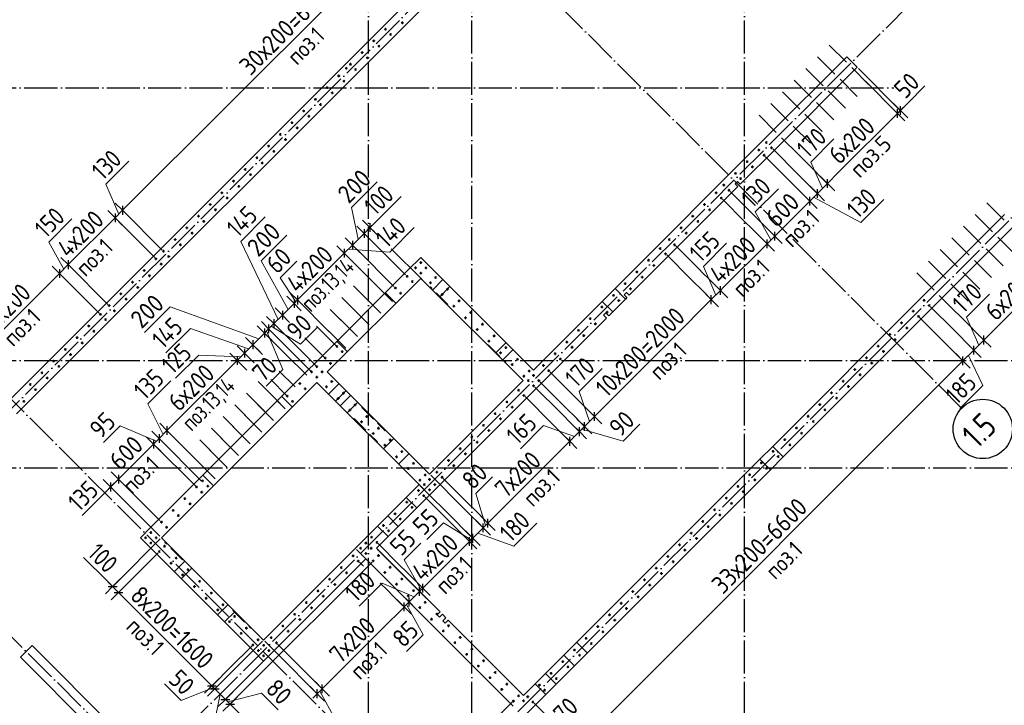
# Model space of a CAD drawing. Header units: millimetres. Extents: x -49773 to 2322955, y -3321 to 58485.
# Tile 77 of 256: x 385275 to 397193, y 20038 to 28336. Entities that reach past the tile are written whole.
import ezdxf

# ---------------------------------------------------------------- set-up
doc = ezdxf.new("R2010")
doc.units = ezdxf.units.MM
for name, pattern in [('______11', [500, 400, -50, 0, -50]), ('______2', [270, 200, -70]), ('______5', [1100, 800, -100, 100, -100])]:
    doc.linetypes.add(name, pattern=pattern)
for name, color, linetype, lineweight in [('Standard', 7, 'Continuous', 25), ('Арм.стержн. вертикальными 1', 22, 'Continuous', 35), ('Размерная линия_ общее', 7, 'Continuous', 13), ('Стена_ общее', 7, 'Continuous', 35), ('Стена_ Сборный элемент', 7, 'Continuous', 35)]:
    doc.layers.add(name, color=color, linetype=linetype, lineweight=lineweight)
doc.layers.add('Осевая линия_ общее', color=7, linetype='______5', lineweight=13, true_color=0xa0a0a0)
doc.styles.add('ISOCPEUR', font='txt')

msp = doc.modelspace()

# ---------------------------------------------------------------- linework, layer by layer
at = {"color": 7, "linetype": 'Continuous', "lineweight": 25, "transparency": 33554687}
for p, q in [((385282.5, 20619.3), (385423.9, 20760.7)), ((385423.9, 20760.7), (386449.2, 19735.4)), ((386307.8, 19594), (385282.5, 20619.3))]:
    msp.add_line(p, q, dxfattribs=at)
at = {"layer": 'Арм.стержн. вертикальными 1', "color": 4, "linetype": 'Continuous', "lineweight": 25, "transparency": 33554687}
for p, q in [((395282.1, 27819.5), (395073.5, 28028.1)), ((395140.7, 27678.1), (394932.1, 27886.7)), ((394999.3, 27536.7), (394790.7, 27745.3)), ((395345.8, 27755.9), (395554.4, 27547.3)), ((394857.9, 27395.2), (394649.3, 27603.8)), ((395204.4, 27614.4), (395413, 27405.9)), ((394716.4, 27253.8), (394507.8, 27462.4)), ((395062.9, 27473), (395271.5, 27264.4)), ((394575, 27112.4), (394366.4, 27321)), ((394921.5, 27331.6), (395130.1, 27123)), ((394433.6, 26971), (394225, 27179.6)), ((394780.1, 27190.2), (394988.7, 26981.6)), ((394638.7, 27048.8), (394847.3, 26840.2)), ((394497.2, 26907.3), (394705.8, 26698.7)), ((397191.3, 25910.3), (396982.7, 26118.9)), ((397049.9, 25768.9), (396841.3, 25977.5)), ((396908.5, 25627.5), (396699.9, 25836.1)), ((396767.1, 25486.1), (396558.5, 25694.7)), ((397113.5, 25705.3), (397322.1, 25496.7)), ((396625.6, 25344.6), (396417, 25553.2)), ((396972.1, 25563.8), (397180.7, 25355.2)), ((396484.2, 25203.2), (396275.6, 25411.8)), ((396830.7, 25422.4), (397039.3, 25213.8)), ((396342.8, 25061.8), (396134.2, 25270.4)), ((396689.3, 25281), (396897.9, 25072.4)), ((389723.1, 24989.2), (389458, 25254.4)), ((389581.7, 24847.8), (389316.6, 25113)), ((389786.8, 24925.6), (389578.2, 25134.2)), ((396547.9, 25139.6), (396756.4, 24931)), ((389440.3, 24706.4), (389175.1, 24971.5)), ((389645.4, 24784.2), (389436.8, 24992.7)), ((396406.4, 24998.2), (396615, 24789.6)), ((389298.9, 24564.9), (389033.7, 24830.1)), ((389503.9, 24642.7), (389295.3, 24851.3)), ((389157.5, 24423.5), (388892.3, 24688.7)), ((389362.5, 24501.3), (389153.9, 24709.9)), ((389221.1, 24359.9), (389012.5, 24568.5)), ((388425.6, 23691.7), (388160.4, 23956.8)), ((388284.2, 23550.2), (388019, 23815.4)), ((388489.2, 23628), (388280.6, 23836.6)), ((388142.8, 23408.8), (387877.6, 23674)), ((388347.8, 23486.6), (388139.2, 23695.2)), ((388001.3, 23267.4), (387736.2, 23532.6)), ((388206.4, 23345.2), (387997.8, 23553.8)), ((387859.9, 23126), (387594.8, 23391.1)), ((388065, 23203.8), (387856.4, 23412.4)), ((387718.5, 22984.6), (387453.3, 23249.7)), ((387923.6, 23062.3), (387715, 23270.9)), ((387782.1, 22920.9), (387573.5, 23129.5)), ((387577.1, 22843.1), (387311.9, 23108.3)), ((387640.7, 22779.5), (387432.1, 22988.1))]:
    msp.add_line(p, q, dxfattribs=at)
at = {"layer": 'Арм.стержн. вертикальными 1', "color": 4, "linetype": 'Continuous', "lineweight": 50, "transparency": 33554687}
for centre in [(389907, 28298.4), (389702.3, 28220.3), (389765.6, 28157), (389560.9, 28078.9), (389624.2, 28015.6), (389419.4, 27937.5), (389278, 27796.1), (389482.7, 27874.2), (389136.6, 27654.7), (389228.2, 27746.9), (389341.3, 27732.8), (389199.9, 27591.3), (388995.2, 27513.2), (389058.5, 27449.9), (388853.8, 27371.8), (388917.1, 27308.5), (388712.3, 27230.4), (388570.9, 27089), (388775.6, 27167.1), (388429.5, 26947.6), (388634.2, 27025.7), (388492.8, 26884.2), (394312.2, 26848.9), (388288.1, 26806.1), (388351.4, 26742.8), (394221.8, 26758.5), (394285.1, 26695.2), (394375.6, 26785.6), (388146.7, 26664.7), (388210, 26601.4), (394080.4, 26617.1), (388005.2, 26523.3), (388068.5, 26460), (393939, 26475.7), (394143.7, 26553.8), (387863.8, 26381.9), (394002.3, 26412.4), (387722.4, 26240.4), (387927.1, 26318.6), (393704.5, 26240.5), (393797.6, 26334.2), (393860.9, 26270.9), (387581, 26099), (387785.7, 26177.1), (393563.1, 26099), (393767.8, 26177.2), (387644.3, 26035.7), (393626.4, 26035.7), (387439.5, 25957.6), (387502.8, 25894.3), (393421.6, 25957.6), (393485, 25894.3), (387298.1, 25816.2), (387361.4, 25752.9), (393280.2, 25816.2), (393343.5, 25752.9), (387156.7, 25674.8), (393138.8, 25674.8), (387015.3, 25533.3), (387220, 25611.4), (393028.9, 25565.5), (393092.2, 25502.2), (393202.1, 25611.5), (386923.3, 25441.4), (387078.6, 25470), (390130.1, 25395.5), (390130.1, 25395.5), (392887.4, 25424.1), (386781.9, 25300), (386986.7, 25378.1), (390066.8, 25332.2), (390066.8, 25332.2), (390130.1, 25268.9), (390130.1, 25268.9), (390193.4, 25332.2), (390193.4, 25332.2), (392746, 25282.7), (392950.7, 25360.8), (386640.5, 25158.6), (386845.2, 25236.7), (389963.9, 25229.3), (390027.2, 25166), (390247.1, 25151.8), (390310.4, 25215.2), (392809.3, 25219.4), (386703.8, 25095.3), (389822.5, 25087.9), (389885.8, 25024.6), (390451.8, 25073.7), (392604.6, 25141.3), (392667.9, 25078), (386499.1, 25017.2), (386562.4, 24953.9), (390388.5, 25010.4), (390593.3, 24932.3), (392463.2, 24999.8), (392526.5, 24936.5), (396221.8, 24939.4), (386357.6, 24875.7), (386421, 24812.4), (390529.9, 24869), (390734.7, 24790.9), (392321.7, 24858.4), (392385.1, 24795.1), (396091, 24808.5), (396285.1, 24876.1), (386251.6, 24769.7), (386314.9, 24706.3), (390671.4, 24727.6), (392180.3, 24717), (395949.6, 24667.1), (396154.3, 24745.2), (386110.2, 24628.2), (386173.5, 24564.9), (390812.8, 24586.2), (390876.1, 24649.5), (392038.9, 24575.6), (392243.6, 24653.7), (396012.9, 24603.8), (385968.8, 24486.8), (390954.2, 24444.7), (391017.5, 24508), (391897.5, 24434.2), (392102.2, 24512.3), (395808.2, 24525.7), (395871.5, 24462.4), (385827.3, 24345.4), (386032.1, 24423.5), (389115.4, 24380.8), (389178.7, 24317.5), (391158.9, 24366.6), (391960.8, 24370.8), (395666.7, 24384.3), (395730, 24321), (385685.9, 24204), (385890.6, 24282.1), (388974, 24239.4), (391095.6, 24303.3), (391300.4, 24225.2), (391756.1, 24292.7), (391819.4, 24229.4), (395525.3, 24242.9), (385749.2, 24140.7), (388808.1, 24073.5), (388808.1, 24073.5), (388871.4, 24136.8), (388871.4, 24136.8), (388934.7, 24073.5), (388934.7, 24073.5), (389037.3, 24176.1), (391237.1, 24161.9), (391441.8, 24083.8), (391614.6, 24151.3), (391677.9, 24088), (395383.9, 24101.4), (395588.6, 24179.6), (385544.5, 24062.5), (385607.8, 23999.2), (388871.4, 24010.2), (388871.4, 24010.2), (389051.8, 23956.5), (391378.5, 24020.5), (391431.5, 23967.5), (391494.8, 24030.8), (391558.1, 23967.5), (395242.5, 23960), (395447.2, 24038.1), (385403.1, 23921.1), (385466.4, 23857.8), (388666.7, 23932.1), (388730, 23868.8), (388988.5, 23893.2), (391314.5, 23850.4), (391494.8, 23904.2), (395305.8, 23896.7), (385325, 23716.4), (388514.3, 23779.7), (388577.6, 23716.4), (389129.9, 23751.8), (389193.2, 23815.1), (391377.4, 23787.5), (395101, 23818.6), (395164.4, 23755.3), (389271.3, 23610.3), (389334.6, 23673.7), (391173.1, 23709), (391236, 23646), (394959.6, 23677.2), (395022.9, 23613.9), (389476, 23532.2), (391031.6, 23567.6), (391094.6, 23504.6), (394818.2, 23535.8), (389412.7, 23468.9), (389617.4, 23390.8), (390890.2, 23426.2), (390953.2, 23363.2), (394676.8, 23394.3), (394881.5, 23472.4), (389554.1, 23327.5), (389758.9, 23249.4), (390748.8, 23284.8), (394535.4, 23252.9), (394740.1, 23331), (389695.6, 23186.1), (390607.4, 23143.3), (390811.8, 23221.8), (394598.7, 23189.6), (389837, 23044.7), (389900.3, 23108), (390465.9, 23001.9), (390670.3, 23080.4), (394393.9, 23111.5), (394457.2, 23048.2), (389978.4, 22903.2), (390041.7, 22966.6), (390528.9, 22938.9), (394252.5, 22970.1), (394315.8, 22906.8), (390119.8, 22761.8), (390183.1, 22825.1), (390236.1, 22772.1), (390324.5, 22860.5), (390387.5, 22797.5), (394111.1, 22828.6), (394174.4, 22765.3), (387414.8, 22680.2), (387489, 22754.4), (387552.3, 22691.1), (390172.8, 22708.8), (390236.1, 22645.5), (390299.5, 22708.8), (393969.7, 22687.2), (387273.4, 22538.8), (387478.1, 22616.9), (390101.4, 22638.1), (390165.1, 22575.1), (393828.3, 22545.8), (394033, 22623.9), (387336.7, 22475.4), (389960, 22496.7), (390023.7, 22433.7), (393686.8, 22404.4), (393891.6, 22482.5), (387131.9, 22397.3), (387195.2, 22334), (389818.6, 22355.3), (389882.2, 22292.3), (393750.1, 22341.1), (386990.5, 22255.9), (387053.8, 22192.6), (389677.2, 22213.8), (393545.4, 22263), (393608.7, 22199.7), (386799.9, 22065.3), (386799.9, 22065.3), (386863.3, 22128.7), (386863.3, 22128.6), (386926.6, 22065.3), (386926.6, 22065.3), (389535.7, 22072.4), (389740.8, 22150.9), (393404, 22121.5), (393467.3, 22058.2), (386863.3, 22002), (386863.3, 22002), (387028.7, 21962.5), (389401.8, 21938.4), (389465.1, 22001.7), (389528.4, 21938.4), (389599.4, 22009.5), (393262.6, 21980.1), (386965.4, 21899.1), (387170.2, 21821), (389309.8, 21846.5), (389465.1, 21875.1), (389617.1, 21849.7), (393121.1, 21838.7), (393325.9, 21916.8), (387106.9, 21757.7), (389168.4, 21705.1), (389373.1, 21783.2), (389553.8, 21786.4), (389758.5, 21708.3), (392979.7, 21697.3), (393184.5, 21775.4), (387248.3, 21616.3), (387311.6, 21679.6), (389231.7, 21641.8), (389695.2, 21644.9), (393043, 21634), (387389.7, 21474.9), (387453, 21538.2), (389027, 21563.7), (389090.3, 21500.3), (389836.6, 21503.5), (389899.9, 21566.8), (392838.3, 21555.9), (392901.6, 21492.6), (387531.1, 21333.5), (387594.4, 21396.8), (388885.6, 21422.2), (388948.9, 21358.9), (389978.1, 21362.1), (390041.4, 21425.4), (392696.9, 21414.4), (392760.2, 21351.1), (387735.8, 21255.4), (388744.1, 21280.8), (388807.4, 21217.5), (390119.5, 21220.7), (390182.8, 21284), (392555.5, 21273), (387672.5, 21192), (387877.3, 21113.9), (388602.7, 21139.4), (390324.2, 21142.6), (392414, 21131.6), (392618.8, 21209.7), (387814, 21050.6), (388018.7, 20972.5), (388461.3, 20998), (388666, 21076.1), (390260.9, 21079.3), (390465.6, 21001.2), (392272.6, 20990.2), (392477.3, 21068.3), (387955.4, 20909.2), (388319.9, 20856.5), (388524.6, 20934.7), (390402.3, 20937.8), (390607, 20859.7), (392335.9, 20926.9), (388096.8, 20767.8), (388160.1, 20831.1), (388228, 20763.9), (388383.2, 20793.2), (390543.7, 20796.4), (392131.2, 20848.7), (392194.5, 20785.4), (388164.7, 20700.6), (388228, 20637.3), (388291.3, 20700.6), (390685.2, 20655), (390748.5, 20718.3), (391989.8, 20707.3), (392053.1, 20644), (390826.6, 20513.6), (390889.9, 20576.9), (391848.4, 20565.9), (391911.7, 20502.6), (391031.3, 20435.5), (391706.9, 20424.5), (390968, 20372.2), (391172.7, 20294), (391565.5, 20283.1), (391770.2, 20361.2), (391109.4, 20230.7), (391314.2, 20152.6), (391424.1, 20141.6), (391628.8, 20219.8), (391250.8, 20089.3), (391374.6, 20092.2), (391487.4, 20078.3)]:
    msp.add_circle(centre, 5, dxfattribs=at)
at = {"layer": 'Осевая линия_ общее', "color": 253, "linetype": '______11', "lineweight": -3, "true_color": 0xa0a0a0, "transparency": 33554687}
for p, q in [((389498, 6421.1), (389498, 56501.1)), ((390748, 6421.1), (390748, 49011.1)), ((376150.2, 14605.4), (393311.7, 31766.8)), ((396684.6, 23628), (390221.7, 30091)), ((394048, 6421.1), (394048, 29641.1)), ((379141.3, 11614.3), (396302.8, 28775.8)), ((372828, 27511.1), (395858, 27511.1)), ((381050.5, 9705.1), (398212, 26866.6)), ((390985.3, 17928.8), (384522.4, 24391.7)), ((372828, 24211.1), (401648.1, 24211.1)), ((372828, 22911.1), (401648.1, 22911.1)), ((389549.9, 16493.3), (383086.9, 22956.3))]:
    msp.add_line(p, q, dxfattribs=at)
at = {"layer": 'Осевая линия_ общее', "color": 7, "linetype": 'Continuous', "lineweight": 25, "transparency": 33554687}
msp.add_circle((396932.6, 23382.7), 359.3, dxfattribs=at)
at = {"layer": 'Размерная линия_ общее', "color": 7, "linetype": 'Continuous', "lineweight": 13, "transparency": 33554687}
for p, q in [((390762.8, 30271.1), (386520.2, 26028.4)), ((396029.4, 27330.9), (396231.6, 27533.1)), ((395918, 27219), (396029.4, 27330.9)), ((395900.3, 27201.3), (395935.7, 27236.6)), ((395935.7, 27236.6), (395988.7, 27289.7)), ((394850.8, 26611.7), (395130.8, 26891.7)), ((386315.8, 26344.4), (386595.8, 26624.5)), ((394991, 26291.9), (394850.8, 26611.7)), ((386474.2, 25982.5), (386315.8, 26344.4)), ((389292.4, 26062.6), (389603.5, 26373.7)), ((394930.1, 26231.1), (395051.8, 26352.8)), ((394178.5, 26009.2), (394458.5, 26289.2)), ((394839.7, 26140.6), (394930.1, 26231.1)), ((389613.7, 25917.7), (389893.7, 26197.7)), ((394884.9, 26185.8), (395455.5, 25879.7)), ((395455.5, 25879.7), (395735.6, 26159.7)), ((386520.2, 26028.4), (386428.3, 25936.5)), ((389373.1, 25678.7), (389292.4, 26062.6)), ((394368.7, 25669.7), (394178.5, 26009.2)), ((385626.3, 25644), (385906.3, 25924.1)), ((386428.3, 25936.5), (385862.6, 25370.8)), ((387950, 25652.5), (388245.6, 25948.1)), ((389479.2, 25784.7), (389613.7, 25917.7)), ((389514.5, 25820.1), (389567.6, 25873.1)), ((389514.5, 25820.1), (389443.9, 25749.4)), ((389754.1, 25523.5), (390049.7, 25819.1)), ((385809.6, 25317.8), (385626.3, 25644)), ((388402.6, 24708.1), (387950, 25652.5)), ((388196.2, 25417.5), (388507.3, 25728.6)), ((393551.7, 25349.4), (393831.7, 25629.4)), ((394322, 25623), (394415.4, 25716.4)), ((389203.4, 25508.9), (388637.7, 24943.2)), ((389302.4, 25608), (389203.4, 25508.9)), ((389252.9, 25558.4), (389754.1, 25523.5)), ((388524.6, 24830.1), (388196.2, 25417.5)), ((388426.7, 25211.5), (388628.9, 25413.7)), ((385862.6, 25370.8), (385756.5, 25264.7)), ((393701.5, 25002.5), (393551.7, 25349.4)), ((396945.5, 24459), (397794.1, 25307.6)), ((385756.5, 25264.7), (384766.6, 24274.8)), ((388616.5, 24922), (388426.7, 25211.5)), ((393646.7, 24947.7), (393756.3, 25057.3)), ((388637.7, 24943.2), (388595.3, 24900.8)), ((396734.6, 24735.6), (397014.6, 25015.6)), ((387096.4, 24860.3), (386785.3, 24549.2)), ((388167.5, 24473), (387096.4, 24860.3)), ((388595.3, 24900.8), (388453.9, 24759.4)), ((388453.9, 24759.4), (388351.4, 24656.9)), ((396884.7, 24398.2), (396734.6, 24735.6)), ((387340.8, 24598.5), (387045.2, 24302.9)), ((388045.5, 24351), (387340.8, 24598.5)), ((388288.1, 24593.6), (388238.2, 24543.7)), ((388263.1, 24568.7), (388460.4, 24101.3)), ((388351.4, 24656.9), (388288.1, 24593.6)), ((388319.7, 24625.2), (388673.4, 24406.7)), ((388673.4, 24406.7), (388875.6, 24608.9)), ((388238.2, 24543.7), (388096.8, 24402.3)), ((396823.8, 24337.3), (396945.5, 24459)), ((388096.8, 24402.3), (387994.3, 24299.8)), ((396693, 24206.5), (396823.8, 24337.3)), ((387905.9, 24211.4), (387057.4, 23362.9)), ((387441.5, 24277.2), (387161.5, 23997.2)), ((387950.1, 24255.6), (387441.5, 24277.2)), ((387994.3, 24299.8), (387905.9, 24211.4)), ((392026.1, 19539.6), (396693, 24206.5)), ((396758.4, 24271.9), (396933.5, 23909.3)), ((388460.4, 24101.3), (388258.2, 23899)), ((392046.3, 23835.7), (392326.4, 24115.7)), ((386825.2, 23685), (387105.2, 23965.1)), ((396933.5, 23909.3), (396653.5, 23629.3)), ((392172.4, 23473.4), (392046.3, 23835.7)), ((387009.6, 23315.1), (386825.2, 23685)), ((392112.3, 23413.3), (392232.5, 23533.5)), ((386492.7, 23418.8), (386290.5, 23216.6)), ((386928.3, 23233.8), (386492.7, 23418.8)), ((387057.4, 23362.9), (386961.9, 23267.4)), ((391615.3, 23422.9), (391335.3, 23142.9)), ((391990.5, 23291.4), (391615.3, 23422.9)), ((392049, 23350), (392112.3, 23413.3)), ((392080.7, 23381.6), (392579.1, 23236.6)), ((392579.1, 23236.6), (392781.4, 23438.8)), ((386961.9, 23267.4), (386894.7, 23200.2)), ((386894.7, 23200.2), (386470.5, 22776)), ((386470.5, 22776), (386375, 22680.5)), ((390797.6, 22599.6), (390999.8, 22801.8)), ((386422.7, 22728.2), (386310, 22615)), ((386375, 22680.5), (386322, 22627.5)), ((386310, 22615), (386030, 22334.9)), ((390913.7, 22214.7), (390797.6, 22599.6)), ((390404.3, 22248.2), (390202.1, 22046)), ((390738.9, 22039.9), (390404.3, 22248.2)), ((390885.5, 22186.4), (390942, 22243)), ((391254.7, 21962.4), (391534.7, 22242.4)), ((390719.6, 22020.6), (390758.2, 22059.1)), ((390821.8, 22122.8), (391254.7, 21962.4)), ((389927.7, 21798.1), (390129.9, 22000.3)), ((386327.6, 21548), (386047.6, 21828)), ((390134.3, 21435.3), (389927.7, 21798.1)), ((386435, 21439.4), (386327.6, 21548)), ((386399.7, 21474.8), (386346.6, 21527.8)), ((386399.7, 21474.8), (386470.4, 21404.1)), ((389662.6, 21517.6), (389382.5, 21237.6)), ((390051.1, 21352), (389662.6, 21517.6)), ((390114.7, 21415.7), (390154, 21454.9)), ((386470.4, 21404.1), (387601.7, 20272.7)), ((389987.4, 21288.4), (390114.7, 21415.7)), ((389957.6, 21258.5), (390157.8, 20889.8)), ((390157.8, 20889.8), (389955.5, 20687.6)), ((387229.5, 20097.2), (387027.3, 20299.4)), ((387601.7, 20272.7), (387637.1, 20237.4)), ((387619.4, 20255), (387229.5, 20097.2)), ((387700.7, 20173.7), (387614.8, 19751.1)), ((387637.1, 20237.4), (387764.4, 20110.1)), ((387792.6, 20081.8), (388202.5, 20185.3)), ((388202.5, 20185.3), (388404.8, 19983.1)), ((388877.3, 20178.2), (388824.2, 20125.2)), ((388877.3, 20178.2), (388937.7, 20238.7)), ((388907.5, 20208.5), (389098, 19860.3)), ((387764.4, 20110.1), (387820.9, 20053.5)), ((387820.9, 20053.5), (389518, 18356.5))]:
    msp.add_line(p, q, dxfattribs=at)
at = {"layer": 'Размерная линия_ общее', "color": 253, "linetype": 'Continuous', "lineweight": -3, "true_color": 0xa0a0a0, "transparency": 33554687}
for p, q in [((395935.7, 27236.6), (395847.3, 27325)), ((395900.3, 27201.3), (395812, 27289.7)), ((395900.3, 27201.3), (395988.7, 27112.9)), ((395935.7, 27236.6), (396024.1, 27148.3)), ((395051.8, 26352.8), (394963.4, 26441.2)), ((395051.8, 26352.8), (395140.2, 26264.4)), ((394839.7, 26140.6), (394751.3, 26229)), ((394930.1, 26231.1), (394841.7, 26319.5)), ((394930.1, 26231.1), (395018.5, 26142.7)), ((386520.2, 26028.4), (386431.8, 26116.8)), ((394839.7, 26140.6), (394928.1, 26052.2)), ((386428.3, 25936.5), (386339.9, 26024.9)), ((386520.2, 26028.4), (386608.6, 25940)), ((386520.2, 26028.4), (387001.1, 25547.5)), ((386428.3, 25936.5), (386516.7, 25848.1)), ((386428.3, 25936.5), (386909.2, 25455.6)), ((389514.5, 25820.1), (389426.2, 25908.5)), ((389443.9, 25749.4), (389355.5, 25837.8)), ((389443.9, 25749.4), (389532.2, 25661)), ((389514.5, 25820.1), (389602.9, 25731.7)), ((394415.4, 25716.4), (394327, 25804.8)), ((389302.4, 25608), (389214, 25696.3)), ((394322, 25623), (394233.6, 25711.3)), ((394415.4, 25716.4), (394503.8, 25628)), ((389203.4, 25508.9), (389115, 25597.3)), ((389203.4, 25508.9), (389291.8, 25420.5)), ((389302.4, 25608), (389390.8, 25519.6)), ((389770.6, 25564), (390144.8, 25189.8)), ((394322, 25623), (394410.4, 25534.6)), ((385862.6, 25370.8), (385774.2, 25459.2)), ((385756.5, 25264.7), (385668.1, 25353.1)), ((385862.6, 25370.8), (385951, 25282.4)), ((385862.6, 25370.8), (386343.5, 24889.9)), ((385756.5, 25264.7), (385844.9, 25176.4)), ((385756.5, 25264.7), (386237.5, 24783.8)), ((388637.7, 24943.2), (388549.4, 25031.6)), ((393646.7, 24947.7), (393558.3, 25036.1)), ((393756.3, 25057.3), (393667.9, 25145.7)), ((393756.3, 25057.3), (393844.7, 24968.9)), ((388595.3, 24900.8), (388506.9, 24989.2)), ((388637.7, 24943.2), (388726.1, 24854.9)), ((393646.7, 24947.7), (393735.1, 24859.3)), ((388453.9, 24759.4), (388365.5, 24847.8)), ((388595.3, 24900.8), (388683.7, 24812.4)), ((388595.3, 24900.8), (388667.2, 24829)), ((388288.1, 24593.6), (388199.7, 24682)), ((388351.4, 24656.9), (388263, 24745.3)), ((388453.9, 24759.4), (388542.3, 24671)), ((388453.9, 24759.4), (388525.8, 24687.5)), ((388238.2, 24543.7), (388149.8, 24632.1)), ((388288.1, 24593.6), (388376.5, 24505.2)), ((388351.4, 24656.9), (388439.8, 24568.5)), ((388869.4, 24626.7), (389106.6, 24389.5)), ((388096.8, 24402.3), (388008.4, 24490.7)), ((388238.2, 24543.7), (388326.6, 24455.3)), ((388728, 24485.3), (388965.2, 24248.1)), ((396945.5, 24459), (396857.1, 24547.4)), ((396945.5, 24459), (397033.9, 24370.7)), ((387994.3, 24299.8), (387905.9, 24388.2)), ((388096.8, 24402.3), (388185.2, 24313.9)), ((388096.8, 24402.3), (388214.9, 24284.2)), ((396823.8, 24337.3), (396735.4, 24425.7)), ((396823.8, 24337.3), (396912.2, 24249)), ((387905.9, 24211.4), (387817.5, 24299.8)), ((387905.9, 24211.4), (387994.3, 24123)), ((387905.9, 24211.4), (388024, 24093.3)), ((387994.3, 24299.8), (388082.7, 24211.4)), ((387994.3, 24299.8), (388112.4, 24181.7)), ((396693, 24206.5), (396604.6, 24294.9)), ((396693, 24206.5), (396781.4, 24118.1)), ((388417.1, 24082), (388608.1, 23891)), ((388314.6, 23979.5), (388505.6, 23788.5)), ((392232.5, 23533.5), (392144.1, 23621.8)), ((392112.3, 23413.3), (392023.9, 23501.6)), ((392232.5, 23533.5), (392320.9, 23445.1)), ((387057.4, 23362.9), (386969, 23451.2)), ((387057.4, 23362.9), (387145.7, 23274.5)), ((387057.4, 23362.9), (387459.4, 22960.9)), ((392049, 23350), (391960.6, 23438.3)), ((392112.3, 23413.3), (392200.7, 23324.9)), ((386894.7, 23200.2), (386806.3, 23288.6)), ((386961.9, 23267.4), (386873.5, 23355.8)), ((386961.9, 23267.4), (387050.3, 23179)), ((386961.9, 23267.4), (387473.2, 22756.1)), ((391932, 23232.9), (391843.6, 23321.3)), ((392049, 23350), (392137.4, 23261.6)), ((386894.7, 23200.2), (386983.1, 23111.8)), ((386894.7, 23200.2), (387406, 22688.9)), ((391932, 23232.9), (392020.4, 23144.5)), ((386375, 22680.5), (386286.6, 22768.9)), ((386470.5, 22776), (386382.1, 22864.4)), ((386470.5, 22776), (386558.8, 22687.6)), ((386470.5, 22776), (386970.2, 22276.2)), ((386375, 22680.5), (386463.4, 22592.1)), ((386375, 22680.5), (386969.9, 22085.6)), ((390942, 22243), (390853.6, 22331.4)), ((390885.5, 22186.4), (390797.1, 22274.8)), ((390885.5, 22186.4), (390973.9, 22098)), ((390942, 22243), (391030.4, 22154.6)), ((390719.6, 22020.6), (390631.3, 22109)), ((390758.2, 22059.1), (390669.8, 22147.5)), ((390758.2, 22059.1), (390846.6, 21970.8)), ((390719.6, 22020.6), (390808, 21932.2)), ((389436.4, 21719.9), (389387.3, 21769)), ((386399.7, 21474.8), (386311.3, 21386.4)), ((386399.7, 21474.8), (386488, 21563.2)), ((386470.4, 21404.1), (386558.8, 21492.5)), ((390114.7, 21415.7), (390026.3, 21504.1)), ((390154, 21454.9), (390065.6, 21543.3)), ((390154, 21454.9), (390242.3, 21366.5)), ((386470.4, 21404.1), (386382, 21315.7)), ((389987.4, 21288.4), (389899, 21376.8)), ((390114.7, 21415.7), (390203.1, 21327.3)), ((389927.7, 21228.6), (389839.3, 21317)), ((389927.7, 21228.6), (390016.1, 21140.2)), ((389987.4, 21288.4), (390075.8, 21200)), ((388937.7, 20238.7), (388397.3, 20779.1)), ((387601.7, 20272.7), (387513.3, 20184.3)), ((387601.7, 20272.7), (387690.1, 20361.1)), ((387637.1, 20237.4), (387725.5, 20325.8)), ((388877.3, 20178.2), (388788.9, 20266.6)), ((388937.7, 20238.7), (388849.3, 20327.1)), ((387637.1, 20237.4), (387548.7, 20149)), ((387764.4, 20110.1), (387852.8, 20198.5)), ((388877.3, 20178.2), (388965.7, 20089.8)), ((388937.7, 20238.7), (389026.1, 20150.3)), ((387764.4, 20110.1), (387676, 20021.7)), ((387820.9, 20053.5), (387732.5, 19965.1)), ((387820.9, 20053.5), (387909.3, 20141.9))]:
    msp.add_line(p, q, dxfattribs=at)
at = {"layer": 'Размерная линия_ общее', "color": 7, "linetype": 'Continuous', "lineweight": 25, "transparency": 33554687}
for p, q in [((395900.3, 27148.3), (395900.3, 27254.3)), ((395935.7, 27183.6), (395935.7, 27289.7)), ((395051.8, 26299.7), (395051.8, 26405.8)), ((394930.1, 26178), (394930.1, 26284.1)), ((394839.7, 26087.6), (394839.7, 26193.7)), ((386428.3, 25989.5), (386428.3, 25883.5)), ((386520.2, 26081.4), (386520.2, 25975.4)), ((389514.5, 25873.1), (389514.5, 25767)), ((389443.9, 25802.4), (389443.9, 25696.3)), ((394415.4, 25663.3), (394415.4, 25769.4)), ((389302.4, 25661), (389302.4, 25554.9)), ((394322, 25569.9), (394322, 25676)), ((389203.4, 25562), (389203.4, 25455.9)), ((385862.6, 25423.8), (385862.6, 25317.8)), ((385756.5, 25317.8), (385756.5, 25211.7)), ((393756.3, 25004.2), (393756.3, 25110.3)), ((388595.3, 24953.9), (388595.3, 24847.8)), ((388637.7, 24996.3), (388637.7, 24890.2)), ((393646.7, 24894.6), (393646.7, 25000.7)), ((388453.9, 24812.4), (388453.9, 24706.4)), ((388351.4, 24709.9), (388351.4, 24603.9)), ((388238.2, 24596.8), (388238.2, 24490.7)), ((388288.1, 24646.6), (388288.1, 24540.5)), ((388096.8, 24455.3), (388096.8, 24349.3)), ((396945.5, 24406), (396945.5, 24512.1)), ((387994.3, 24352.8), (387994.3, 24246.8)), ((396823.8, 24284.3), (396823.8, 24390.4)), ((387905.9, 24264.4), (387905.9, 24158.4)), ((396693, 24153.5), (396693, 24259.6)), ((392232.5, 23480.4), (392232.5, 23586.5)), ((387057.4, 23415.9), (387057.4, 23309.8)), ((392049, 23296.9), (392049, 23403)), ((392112.3, 23360.2), (392112.3, 23466.3)), ((386894.7, 23253.3), (386894.7, 23147.2)), ((386961.9, 23320.4), (386961.9, 23214.4)), ((391932, 23179.9), (391932, 23286)), ((386470.5, 22829), (386470.5, 22722.9)), ((386375, 22733.5), (386375, 22627.5)), ((390942, 22190), (390942, 22296)), ((390885.5, 22133.4), (390885.5, 22239.5)), ((390719.6, 21967.6), (390719.6, 22073.6)), ((390758.2, 22006.1), (390758.2, 22112.2)), ((386346.6, 21474.8), (386452.7, 21474.8)), ((390114.7, 21362.6), (390114.7, 21468.7)), ((390154, 21401.9), (390154, 21507.9)), ((386417.3, 21404.1), (386523.4, 21404.1)), ((389987.4, 21235.4), (389987.4, 21341.4)), ((389927.7, 21175.6), (389927.7, 21281.7)), ((387548.7, 20272.7), (387654.8, 20272.7)), ((388937.7, 20185.6), (388937.7, 20291.7)), ((387584.1, 20237.4), (387690.1, 20237.4)), ((388877.3, 20125.2), (388877.3, 20231.3)), ((387711.3, 20110.1), (387817.4, 20110.1)), ((387767.9, 20053.5), (387874, 20053.5))]:
    msp.add_line(p, q, dxfattribs=at)
at = {"layer": 'Размерная линия_ общее', "color": 253, "linetype": 'Continuous', "lineweight": -3, "true_color": 0xa0a0a0, "transparency": 33554687}
for points in [[(395935.7, 27236.6), (395926, 27246.4), (395926, 27246.4), (395427.5, 27744.9)], [(395900.3, 27201.3), (395891.9, 27209.7), (395891.9, 27209.7), (395511.3, 27590.3)], [(394930.1, 26231.1), (394929.6, 26231.6), (394929.6, 26231.6), (394698, 26463.2), (394698, 26463.2), (394389.7, 26771.5)], [(395051.8, 26352.8), (395046.3, 26358.3), (395046.3, 26358.3), (394810.2, 26594.3), (394810.2, 26594.3), (394615.7, 26788.9)], [(394839.7, 26140.6), (394614.5, 26365.8), (394614.5, 26365.8), (394299.3, 26681.1)], [(394415.4, 25716.4), (394404.9, 25726.9), (394404.9, 25726.9), (394223.1, 25908.7), (394223.1, 25908.7), (394138.9, 25992.9), (394138.9, 25992.9), (393875, 26256.8)], [(394322, 25623), (394315.8, 25629.1), (394315.8, 25629.1), (394136.9, 25808.1), (394136.9, 25808.1), (394054.1, 25890.9), (394054.1, 25890.9), (393781.9, 26163)], [(389443.9, 25749.4), (389461.2, 25732), (389461.2, 25732), (389466.5, 25726.7), (389466.5, 25726.7), (389943.7, 25249.6)], [(389514.5, 25820.1), (389518, 25816.6), (389518, 25816.6), (389520.7, 25813.9), (389520.7, 25813.9), (389568.3, 25766.3)], [(389203.4, 25508.9), (389268.1, 25444.3), (389268.1, 25444.3), (389282.1, 25430.3), (389282.1, 25430.3), (389589.5, 25122.9)], [(389302.4, 25608), (389347.6, 25562.8), (389347.6, 25562.8), (389358, 25552.4), (389358, 25552.4), (389802.2, 25108.1)], [(393756.3, 25057.3), (393744.9, 25068.7), (393744.9, 25068.7), (393615, 25198.6), (393615, 25198.6), (393540.3, 25273.2), (393540.3, 25273.2), (393498, 25315.6), (393498, 25315.6), (393216.3, 25597.3)], [(393646.7, 24947.7), (393641, 24953.3), (393641, 24953.3), (393513.8, 25080.5), (393513.8, 25080.5), (393440.8, 25153.6), (393440.8, 25153.6), (393399.3, 25195), (393399.3, 25195), (393106.3, 25488.1)], [(388637.7, 24943.2), (388813.5, 24767.4), (388813.5, 24767.4), (388848.1, 24732.9), (388848.1, 24732.9), (388929.5, 24651.5)], [(396823.8, 24337.3), (396812.3, 24348.9), (396812.3, 24348.9), (396811.8, 24349.3), (396811.8, 24349.3), (396572.9, 24588.2), (396572.9, 24588.2), (396299.3, 24861.9)], [(396945.5, 24459), (396934, 24470.6), (396934, 24470.6), (396933.5, 24471.1), (396933.5, 24471.1), (396690.1, 24714.5), (396690.1, 24714.5), (396547.2, 24857.4)], [(396693, 24206.5), (396681.5, 24218.1), (396681.5, 24218.1), (396681, 24218.5), (396681, 24218.5), (396447, 24452.6), (396447, 24452.6), (396168.4, 24731.1)], [(388288.1, 24593.6), (388532.6, 24349), (388532.6, 24349), (388799.4, 24082.3)], [(388351.4, 24656.9), (388583.5, 24424.8), (388583.5, 24424.8), (388862.7, 24145.6)], [(388238.2, 24543.7), (388492.6, 24289.4), (388492.6, 24289.4), (388749.5, 24032.4)], [(392232.5, 23533.5), (392231.9, 23534.1), (392231.9, 23534.1), (392209, 23556.9), (392209, 23556.9), (392156.5, 23609.5), (392156.5, 23609.5), (392126.6, 23639.3), (392126.6, 23639.3), (391981.1, 23784.8), (391981.1, 23784.8), (391692.1, 24073.9)], [(392049, 23350), (392039.7, 23359.2), (392039.7, 23359.2), (391989.8, 23409.1), (391989.8, 23409.1), (391961.5, 23437.5), (391961.5, 23437.5), (391823.3, 23575.6), (391823.3, 23575.6), (391508.9, 23890)], [(392112.3, 23413.3), (392098.1, 23427.4), (392098.1, 23427.4), (392047.3, 23478.3), (392047.3, 23478.3), (392018.5, 23507.1), (392018.5, 23507.1), (391877.8, 23647.8), (391877.8, 23647.8), (391572.3, 23953.3)], [(391932, 23232.9), (391931.7, 23233.2), (391931.7, 23233.2), (391883.5, 23281.4), (391883.5, 23281.4), (391856.2, 23308.7), (391856.2, 23308.7), (391722.7, 23442.2), (391722.7, 23442.2), (391391.6, 23773.3)], [(390885.5, 22186.4), (390822.9, 22249), (390822.9, 22249), (390740, 22331.8), (390740, 22331.8), (390652.8, 22419.1), (390652.8, 22419.1), (390249.9, 22821.9)], [(390942, 22243), (390871.5, 22313.5), (390871.5, 22313.5), (390786.6, 22398.4), (390786.6, 22398.4), (390697.2, 22487.8), (390697.2, 22487.8), (390401.6, 22783.4)], [(390758.2, 22059.1), (390713.4, 22103.9), (390713.4, 22103.9), (390635.2, 22182.1), (390635.2, 22182.1), (390552.9, 22264.5), (390552.9, 22264.5), (390122.7, 22694.7)], [(390719.6, 22020.6), (390680.3, 22059.9), (390680.3, 22059.9), (390603.5, 22136.8), (390603.5, 22136.8), (390522.6, 22217.6), (390522.6, 22217.6), (390179.2, 22561)], [(386399.7, 21474.8), (386411.8, 21487), (386411.8, 21487), (386412.2, 21487.3), (386412.2, 21487.3), (386412.5, 21487.6), (386412.5, 21487.6), (386463, 21538.1), (386463, 21538.1), (386976, 22051.2)], [(390154, 21454.9), (390144, 21464.9), (390144, 21464.9), (390137.6, 21471.3), (390137.6, 21471.3), (390078.3, 21530.5), (390078.3, 21530.5), (389957.2, 21651.7), (389957.2, 21651.7), (389869.5, 21739.4), (389869.5, 21739.4), (389613.5, 21995.3)], [(386470.4, 21404.1), (386482.5, 21416.2), (386482.5, 21416.2), (386482.8, 21416.6), (386482.8, 21416.6), (386483.3, 21417), (386483.3, 21417), (386543.2, 21476.9), (386543.2, 21476.9), (386951.3, 21885)], [(389987.4, 21288.4), (389947.6, 21328.3), (389947.6, 21328.3), (389839.4, 21436.4), (389839.4, 21436.4), (389761.1, 21514.7), (389761.1, 21514.7), (389351.9, 21923.9)], [(390114.7, 21415.7), (390111.5, 21418.9), (390111.5, 21418.9), (390105.3, 21425.1), (390105.3, 21425.1), (390047.5, 21482.9), (390047.5, 21482.9), (389929.5, 21600.9), (389929.5, 21600.9), (389844, 21686.4), (389844, 21686.4), (389606.5, 21923.9)], [(387764.4, 20110.1), (387776.5, 20122.2), (387776.5, 20122.2), (387778.1, 20123.8), (387778.1, 20123.8), (388011.8, 20357.5), (388011.8, 20357.5), (389450.9, 21796.6)], [(387820.9, 20053.5), (387833, 20065.6), (387833, 20065.6), (387834.7, 20067.2), (387834.7, 20067.2), (388076, 20308.5), (388076, 20308.5), (389539.6, 21772.2)], [(389927.7, 21228.6), (389900.6, 21255.7), (389900.6, 21255.7), (389797.2, 21359.1), (389797.2, 21359.1), (389722.3, 21434.1), (389722.3, 21434.1), (389638.6, 21517.7)], [(387601.7, 20272.7), (387613.9, 20284.9), (387613.9, 20284.9), (387615.3, 20286.3), (387615.3, 20286.3), (387827.2, 20498.2), (387827.2, 20498.2), (388082.7, 20753.6)], [(387637.1, 20237.4), (387649.2, 20249.5), (387649.2, 20249.5), (387650.7, 20251), (387650.7, 20251), (387867.3, 20467.6), (387867.3, 20467.6), (388213.5, 20813.7)], [(388877.3, 20178.2), (388402.9, 20652.6), (388402.9, 20652.6), (388241.8, 20813.7)], [(389518, 18356.5), (389532.8, 18371.2), (389532.8, 18371.2), (391236.7, 20075.2)], [(392026.1, 19539.6), (392014.5, 19551.2), (392014.5, 19551.2), (392014.4, 19551.3), (392014.4, 19551.3), (392014.3, 19551.4), (392014.3, 19551.4), (391953, 19612.8), (391953, 19612.8), (391838, 19727.7), (391838, 19727.7), (391501.5, 20064.2)]]:
    msp.add_lwpolyline(points, dxfattribs=at)
at = {"layer": 'Размерная линия_ общее', "color": 7, "linetype": 'Continuous', "lineweight": 13, "transparency": 33554687}
for points in [[(395051.8, 26352.8), (395187.6, 26488.5), (395187.6, 26488.5), (395900.3, 27201.3)], [(394415.4, 25716.4), (394481.1, 25782), (394481.1, 25782), (394839.7, 26140.6)], [(389443.9, 25749.4), (389419.9, 25725.4), (389419.9, 25725.4), (389398.7, 25704.2), (389398.7, 25704.2), (389302.4, 25608)], [(393756.3, 25057.3), (393795.6, 25096.6), (393795.6, 25096.6), (394322, 25623)], [(392232.5, 23533.5), (393185, 24485.9), (393185, 24485.9), (393646.7, 24947.7)], [(391932, 23232.9), (391950.4, 23251.4), (391950.4, 23251.4), (392049, 23350)], [(390942, 22243), (390964.5, 22265.5), (390964.5, 22265.5), (391180.8, 22481.8), (391180.8, 22481.8), (391673.5, 22974.4), (391673.5, 22974.4), (391932, 23232.9)], [(390758.2, 22059.1), (390855.6, 22156.5), (390855.6, 22156.5), (390885.5, 22186.4)], [(390154, 21454.9), (390273.4, 21574.4), (390273.4, 21574.4), (390719.6, 22020.6)], [(388937.7, 20238.7), (389005.8, 20306.7), (389005.8, 20306.7), (389056.6, 20357.5), (389056.6, 20357.5), (389240.6, 20541.6), (389240.6, 20541.6), (389374.3, 20675.3), (389374.3, 20675.3), (389674.8, 20975.7), (389674.8, 20975.7), (389918.6, 21219.6), (389918.6, 21219.6), (389927.7, 21228.6)], [(389927.7, 21228.6), (389951.5, 21252.4), (389951.5, 21252.4), (389987.4, 21288.4)]]:
    msp.add_lwpolyline(points, dxfattribs=at)
at = {"layer": 'Стена_ общее', "color": 7, "linetype": 'Continuous', "lineweight": 25, "transparency": 33554687}
for p, q in [((385109.3, 23691.7), (391324.7, 29907.1)), ((391452, 29779.9), (385236.6, 23564.4)), ((394315.8, 26916.1), (395286, 27886.3)), ((395286, 27886.3), (395413.3, 27759)), ((395413.3, 27759), (394443.1, 26788.8)), ((392480.9, 25081.1), (394315.8, 26916.1)), ((394443.1, 26788.8), (393997.6, 26343.3)), ((393962.2, 26378.7), (393934, 26350.4)), ((393934, 26350.4), (393969.3, 26315)), ((393997.6, 26343.3), (393962.2, 26378.7)), ((393969.3, 26315), (392654.1, 24999.8)), ((396225, 25006.9), (397195.2, 25977.1)), ((397322.5, 25849.9), (396352.3, 24879.6)), ((389974.2, 25303.9), (390129.7, 25459.4)), ((390129.7, 25459.4), (391494.4, 24094.7)), ((388871.1, 24200.8), (389974.2, 25303.9)), ((390129.7, 25204.9), (388998.4, 24073.5)), ((391367.2, 23967.4), (390129.7, 25204.9)), ((392480.9, 25081.1), (392325.3, 24925.6)), ((392608.1, 24953.9), (392480.9, 25081.1)), ((392618.7, 25035.2), (392590.5, 25006.9)), ((392654.1, 24999.8), (392618.7, 25035.2)), ((391494.4, 24094.7), (392325.3, 24925.6)), ((392325.3, 24925.6), (392452.6, 24798.3)), ((392452.6, 24798.3), (392608.1, 24953.9)), ((392590.5, 25006.9), (392625.8, 24971.5)), ((392625.8, 24971.5), (392608.1, 24953.9)), ((394390, 23171.9), (396225, 25006.9)), ((392452.6, 24798.3), (392406.6, 24752.3)), ((396352.3, 24879.6), (394517.3, 23044.7)), ((392378.3, 24724), (391621.7, 23967.4)), ((392371.3, 24787.7), (392343, 24759.4)), ((392343, 24759.4), (392378.3, 24724)), ((392406.6, 24752.3), (392371.3, 24787.7)), ((388743.8, 24073.5), (388871.1, 24200.8)), ((386862.9, 22192.6), (388743.8, 24073.5)), ((388998.4, 24073.5), (390235.8, 22836.1)), ((390235.8, 22836.1), (391367.2, 23967.4)), ((391621.7, 23967.4), (391494.4, 23840.2)), ((388871.1, 23946.2), (386990.2, 22065.3)), ((390108.5, 22708.8), (388871.1, 23946.2)), ((391494.4, 23840.2), (390235.8, 22581.5)), ((394390, 23171.9), (394234.5, 23016.4)), ((394517.3, 23044.7), (394390, 23171.9)), ((391374.2, 20156.1), (394234.5, 23016.4)), ((394234.5, 23016.4), (394361.8, 22889.1)), ((394361.8, 22889.1), (394517.3, 23044.7)), ((394361.8, 22889.1), (390136.8, 18664.1)), ((388227.6, 20827.9), (390108.5, 22708.8)), ((390235.8, 22581.5), (389592.3, 21938)), ((386735.6, 22065.3), (386862.9, 22192.6)), ((388100.3, 20700.6), (386735.6, 22065.3)), ((386990.2, 22065.3), (388227.6, 20827.9)), ((389592.3, 21938), (390363.1, 21167.3)), ((389465.1, 21810.8), (388227.6, 20573.3)), ((391247, 20028.9), (389465.1, 21810.8)), ((390363.1, 21167.3), (390327.7, 21131.9)), ((390327.7, 21131.9), (390356, 21103.7)), ((390356, 21103.7), (390391.4, 21139)), ((390391.4, 21139), (390433.8, 21096.6)), ((390433.8, 21096.6), (390398.4, 21061.2)), ((390398.4, 21061.2), (390426.7, 21032.9)), ((390426.7, 21032.9), (390462.1, 21068.3)), ((390462.1, 21068.3), (391374.2, 20156.1)), ((388227.6, 20573.3), (388100.3, 20700.6))]:
    msp.add_line(p, q, dxfattribs=at)
at = {"layer": 'Стена_ общее', "color": 253, "linetype": '______2', "lineweight": 18, "true_color": 0xababab, "transparency": 33554687}
for p, q in [((390398.4, 25190.7), (390271.2, 25063.5)), ((389829.2, 24904.4), (389701.9, 25031.6)), ((390356, 24978.6), (390483.3, 25105.9)), ((389115, 24444.7), (389242.3, 24317.5)), ((391162.1, 24427.1), (391034.8, 24299.8)), ((391119.7, 24214.9), (391247, 24342.2)), ((389139.8, 23932.1), (389012.5, 23804.8)), ((389097.4, 23720), (389224.6, 23847.2)), ((388574.1, 23649.2), (388446.8, 23776.5)), ((389281.2, 23790.7), (389153.9, 23663.4)), ((389238.8, 23578.5), (389366.1, 23705.8)), ((389804.5, 23267.4), (389677.2, 23140.1)), ((389861, 22956.3), (389988.3, 23083.6)), ((387492.2, 22821.9), (387619.5, 22694.7)), ((390235.8, 22581.5), (390108.5, 22708.8)), ((389953, 22553.2), (390080.2, 22426)), ((389857.5, 22203.2), (389730.2, 22330.5)), ((389606.5, 22206.7), (389733.8, 22079.5)), ((387273, 21782.5), (387145.7, 21655.2)), ((387230.6, 21570.3), (387357.9, 21697.6)), ((387796.3, 21259.2), (387669, 21131.9)), ((387753.9, 21047.1), (387881.1, 21174.4)), ((392145, 20672.3), (392017.7, 20799.6)), ((391862.1, 20644), (391989.4, 20516.8)), ((391766.7, 20294), (391639.4, 20421.3)), ((391515.7, 20297.6), (391642.9, 20170.3))]:
    msp.add_line(p, q, dxfattribs=at)
at = {"layer": 'Стена_ Сборный элемент', "color": 253, "linetype": '______2', "lineweight": 18, "true_color": 0xababab, "transparency": 33554687}
for p, q in [((390239.3, 25095.3), (390246.4, 25102.3)), ((390458.5, 24890.2), (390246.4, 25102.3)), ((390451.5, 24883.1), (390458.5, 24890.2)), ((390939.4, 24395.2), (390946.4, 24402.3)), ((390946.4, 24402.3), (391158.6, 24190.2)), ((391151.5, 24183.1), (391158.6, 24190.2)), ((389415.6, 23642.2), (389422.6, 23649.2)), ((389415.6, 23642.2), (389698.4, 23359.3)), ((389323.6, 23507.8), (389316.6, 23500.7)), ((389323.6, 23507.8), (389606.5, 23225)), ((389698.4, 23359.3), (389705.5, 23366.4)), ((389606.5, 23225), (389599.4, 23217.9)), ((387032.6, 22008.8), (387039.7, 22015.8)), ((387244.7, 21796.6), (387032.6, 22008.8)), ((387244.7, 21796.6), (387251.8, 21803.7)), ((387856.4, 21185), (387863.5, 21192)), ((387856.4, 21185), (388068.5, 20972.8)), ((388068.5, 20972.8), (388075.6, 20979.9))]:
    msp.add_line(p, q, dxfattribs=at)

# ---------------------------------------------------------------- texts
at = {"layer": 'Standard', "color": 7, "linetype": 'Continuous', "lineweight": 18, "transparency": 33554687, "char_height": 200, "attachment_point": 7, "style": 'ISOCPEUR'}
for s, insert, width, rotation in [('\\W0.88;поз.1', (388631.4, 27773), 657.191, 45), ('\\W0.94;поз.5', (395443.2, 26407.6), 703.224, 45), ('\\W0.88;поз.1', (394623.6, 25565.9), 657.191, 45), ('\\W0.88;поз.1', (386071.6, 25213.3), 657.201, 45), ('\\W0.75;поз.13,14', (388831.1, 24753.5), 940.776, 45), ('\\W0.88;поз.1', (394022.6, 24964.8), 657.196, 45), ('\\W0.88;поз.1', (385196.7, 24366.9), 657.196, 45), ('\\W0.88;поз.1', (393018.5, 23960.7), 657.206, 45), ('\\W0.75;поз.13,14', (387388.6, 23311), 940.771, 45), ('\\W0.88;поз.1', (386634.6, 22580.8), 657.201, 45), ('\\W0.88;поз.1', (391486.3, 22428.6), 657.206, 45), ('\\W0.88;поз.1', (394420.7, 21548), 657.191, 45), ('\\W0.88;поз.1', (390425.7, 21367.9), 657.196, 45), ('\\W0.88;поз.1', (386549.4, 20974.7), 657.196, 315), ('\\W0.88;поз.1', (389393.3, 20335.5), 657.206, 45)]:
    msp.add_mtext(s, dxfattribs=dict(at, insert=insert, width=width, rotation=rotation))
at = {"layer": 'Осевая линия_ общее', "color": 7, "linetype": 'Continuous', "lineweight": 25, "transparency": 33554687, "insert": (396865.8, 23131.3), "char_height": 300, "width": 568.066, "attachment_point": 7, "rotation": 45, "style": 'ISOCPEUR'}
msp.add_mtext('\\W0.79;1.5', dxfattribs=at)
at = {"layer": 'Размерная линия_ общее', "color": 7, "linetype": 'Continuous', "lineweight": 25, "transparency": 33554687, "char_height": 220, "attachment_point": 7, "style": 'ISOCPEUR'}
for s, insert, width, rotation in [('\\W0.89;30х200=6000', (388068.8, 27647.7), 1636.164, 45), ('\\W0.87;50', (395994, 27366.2), 403.927, 45), ('\\W0.86;6х200', (395200.3, 26572), 793.966, 45), ('\\W0.83;170', (394815.4, 26647.1), 508.572, 45), ('\\W0.83;130', (386280.4, 26379.8), 508.572, 45), ('\\W0.91;200', (389257, 26098), 561.985, 45), ('\\W0.83;130', (394143.1, 26044.6), 508.567, 45), ('\\W0.83;100', (389578.4, 25953.1), 508.572, 45), ('\\W0.83;130', (395420.2, 25915), 508.572, 45), ('\\W0.91;600', (394436.6, 25808.3), 561.985, 45), ('\\W0.83;150', (385590.9, 25679.4), 508.567, 45), ('\\W0.83;145', (387914.7, 25687.9), 531.421, 45), ('\\W0.86;4х200', (385862.6, 25441.5), 814.144, 45), ('\\W0.83;140', (389718.7, 25558.9), 531.426, 45), ('\\W0.91;200', (388160.9, 25452.9), 561.985, 45), ('\\W0.83;155', (393516.3, 25384.7), 508.572, 45), ('\\W0.86;4х200', (393756.3, 25128), 814.154, 45), ('\\W0.86;4х200', (388637.7, 25014), 814.149, 45), ('\\W0.87;60', (388391.3, 25246.8), 403.932, 45), ('\\W0.86;6х200', (397094, 24678.3), 793.961, 45), ('\\W0.86;7х200', (384985.8, 24564.7), 793.961, 45), ('\\W0.83;170', (396699.2, 24770.9), 508.578, 45), ('\\W0.91;200', (386749.9, 24584.6), 561.985, 45), ('\\W0.86;10х200=2000', (392381, 23752.7), 1593.752, 45), ('\\W0.83;145', (387009.9, 24338.3), 531.426, 45), ('\\W0.87;90', (388638, 24442), 403.921, 45), ('\\W0.83;125', (387126.1, 24032.6), 508.567, 45), ('\\W0.86;6х200', (387205.9, 23582.1), 793.956, 45), ('\\W0.87;70', (388222.8, 23934.4), 403.932, 45), ('\\W0.83;170', (392011, 23871.1), 508.572, 45), ('\\W0.83;135', (386789.8, 23720.4), 508.572, 45), ('\\W0.83;185', (396618.1, 23664.7), 508.578, 45), ('\\W0.83;165', (391299.9, 23178.3), 508.562, 45), ('\\W0.87;90', (392543.8, 23271.9), 403.932, 45), ('\\W0.87;95', (386255.1, 23251.9), 403.915, 45), ('\\W0.91;600', (386491.7, 22867.9), 561.996, 45), ('\\W0.86;7х200', (391161.2, 22532.9), 793.961, 45), ('\\W0.87;80', (390762.2, 22635), 403.938, 45), ('\\W0.83;135', (385994.6, 22370.3), 508.578, 45), ('\\W0.89;33х200=6600', (393786.8, 21371), 1636.173, 45), ('\\W0.87;55', (390166.8, 22081.3), 403.921, 45), ('\\W0.83;180', (391219.3, 21997.8), 508.572, 45), ('\\W0.87;55', (389892.3, 21833.4), 403.927, 45), ('\\W0.86;4х200', (390154, 21525.6), 814.149, 45), ('\\W0.83;100', (386083, 21863.4), 508.578, 315.00003), ('\\W0.83;180', (389347.2, 21272.9), 508.572, 45), ('\\W0.86;8х200=1600', (386597.6, 21347.5), 1453.372, 315.00003), ('\\W0.86;7х200', (389156.9, 20528.6), 793.966, 45), ('\\W0.87;85', (389920.2, 20722.9), 403.938, 45), ('\\W0.87;50', (387062.6, 20334.8), 403.927, 315.00003), ('\\W0.87;80', (388237.9, 20220.7), 403.927, 315.00003), ('\\W0.87;70', (391867.1, 19810.3), 403.927, 45)]:
    msp.add_mtext(s, dxfattribs=dict(at, insert=insert, width=width, rotation=rotation))

doc.saveas('drawing.dxf')
